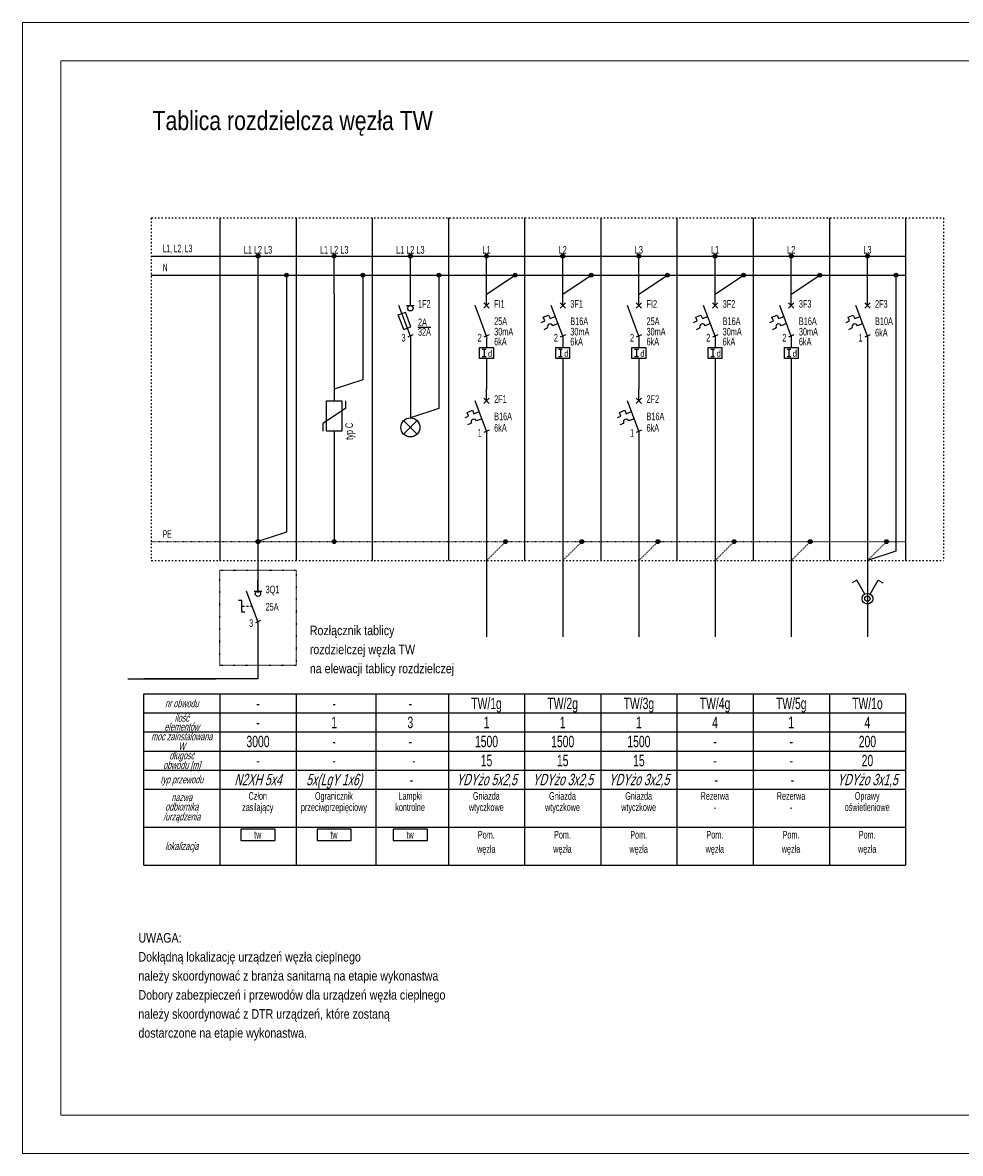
# Model space of a CAD drawing. Header units: millimetres. Extents: x 284606 to 628701, y -213781 to -93475.
# Tile 74 of 102: x 320340 to 322802, y -114389 to -111419. Entities that reach past the tile are written whole.
import ezdxf
from ezdxf.enums import TextEntityAlignment as Align

# ---------------------------------------------------------------- set-up
doc = ezdxf.new("R2010")
doc.units = ezdxf.units.MM
doc.linetypes.add('ACAD_ISO03W100', pattern=[30, 12, -18])
doc.linetypes.add('KRESKAKROPKA', pattern=[25.4, 12.7, -6.35, 0, -6.35])
doc.layers.get('0').update_dxf_attribs({"lineweight": 0})
for name, color, linetype in [('I-ee-aparaty', 6, 'Continuous'), ('I-ee-linie', 2, 'Continuous'), ('I-ee-oświetlenie', 6, 'Continuous')]:
    doc.layers.add(name, color=color, linetype=linetype)
doc.layers.add('I-ee-tekst', color=7, linetype='Continuous', lineweight=13)
doc.styles.add('ELPRO', font='arial.ttf')
doc.styles.add('KOSEL', font='simplex.shx')
doc.styles.get("Standard").update_dxf_attribs({"font": 'calibri.ttf'})

# ---------------------------------------------------------------- blocks, each defined once
blk = doc.blocks.new('polaczenie_elektryczne')
h = blk.add_hatch(color=256)
h.dxf.hatch_style = 1
edge = h.paths.add_edge_path()
edge.add_ellipse((35, 175), major_axis=(0.5, 0), ratio=1, start_angle=0, end_angle=360)
blk.add_circle((35, 175), 0.5)
at = {"color": 7, "style": 'ELPRO', "width": 0.6}
blk.add_attdef('NUMER_FAZY', text='', height=2, dxfattribs=at).set_placement((35, 175.66), align=Align.CENTER)
blk = doc.blocks.new('1F')
for p, q in [((115, 162), (115, 165)), ((115, 154), (112, 162)), ((114, 162), (116, 162)), ((111.84, 159.57), (113.71, 160.28)), ((113.29, 155.72), (111.84, 159.57)), ((115.16, 156.43), (113.71, 160.28)), ((113.29, 155.72), (115.16, 156.43)), ((116.99, 156.31), (120.35, 156.31)), ((115.69, 154.3), (114.31, 153.7)), ((115, 154), (115, 151))]:
    blk.add_line(p, q)
blk.add_circle((115, 161.3), 0.7)
at = {"color": 7, "style": 'KOSEL', "width": 0.6}
for tag, p in [('NUMER_APARATU', (117, 161.45)), ('PRAD_ZNAMIONOWY', (117, 156.59)), ('PODSTAWA_BEZPIECZNIKA', (117, 154.09))]:
    blk.add_attdef(tag, p, '', height=2, dxfattribs=at)
blk.add_attdef('ILOSC_BIEGUNOW', text='', height=2, dxfattribs=at).set_placement((113.74, 152.56), align=Align.RIGHT)
blk.add_attdef('NUMER_KATALOGOWY', text='', height=2, rotation=90, dxfattribs=at).set_placement((111.94, 151.91), align=Align.RIGHT)
blk = doc.blocks.new('lampka')
for p, q in [((93.23, -423.23), (96.77, -426.77)), ((93.23, -426.77), (96.77, -423.23))]:
    blk.add_line(p, q)
blk.add_circle((95, -425), 2.5)
at = {"color": 7, "style": 'ELPRO', "width": 0.6}
blk.add_attdef('NUMER_APARATU', text='', height=2, dxfattribs=at).set_placement((92.46, -422.38), align=Align.RIGHT)
blk = doc.blocks.new('ochronnik_typ_C')
for p, q in [((235, 140), (235, 137)), ((238, 137), (238, 135)), ((238, 135), (232, 131)), ((232, 131), (232, 129)), ((235, 129), (235, 126))]:
    blk.add_line(p, q)
blk.add_lwpolyline([(233, 137), (237, 137), (237, 129), (233, 129)], close=True)
at = {"color": 7, "style": 'ELPRO', "width": 0.6}
for tag, p in [('NUMER_KATALOGOWY', (231.14, 131.2)), ('TYP', (239.94, 131.2))]:
    blk.add_attdef(tag, text='', height=2, rotation=90, dxfattribs=at).set_placement(p, align=Align.RIGHT)
blk = doc.blocks.new('FI')
for p, q in [((175, 162), (175, 165)), ((175, 154), (172, 162)), ((174.29, 162.71), (175.71, 161.29)), ((174.29, 161.29), (175.71, 162.71)), ((175.69, 154.3), (174.31, 153.7)), ((175, 154), (175, 151)), ((173.89, 150.55), (174.89, 150.55)), ((174.89, 148.55), (173.89, 148.55)), ((174.39, 150.55), (174.39, 148.55)), ((175, 148.1), (175, 144))]:
    blk.add_line(p, q)
blk.add_lwpolyline([(173.19, 151), (176.81, 151), (176.81, 148.1), (173.19, 148.1)], close=True)
at = {"width": 0.8}
blk.add_text('d', height=1.75, dxfattribs=at).set_placement((175.39, 148.55))
at = {"color": 7, "style": 'ELPRO', "width": 0.6}
for tag, p in [('NUMER_APARATU', (177, 161.45)), ('PRAD_ZNAMIONOWY', (177, 156.89)), ('PRAD_ROZNICOWY', (177, 154.15)), ('ZWARCIOWA_ZDOLNOSC_LACZENIOWA', (177, 151.54))]:
    blk.add_attdef(tag, p, '', height=2, dxfattribs=at)
blk.add_attdef('ILOSC_BIEGUNOW', text='', height=2, dxfattribs=at).set_placement((173.74, 152.56), align=Align.RIGHT)
blk.add_attdef('NUMER_KATALOGOWY', text='', height=2, rotation=90, dxfattribs=at).set_placement((171.94, 151.91), align=Align.RIGHT)
blk = doc.blocks.new('2F')
for p, q in [((135, 162), (135, 165)), ((135, 154), (132, 162)), ((134.29, 162.71), (135.71, 161.29)), ((134.29, 161.29), (135.71, 162.71)), ((129.38, 157.59), (130.3, 157.99)), ((129.91, 158.91), (131.29, 159.5)), ((130.3, 157.99), (129.91, 158.91)), ((131.29, 159.5), (131.68, 158.58)), ((131.68, 158.58), (133.06, 159.17)), ((130.09, 155.72), (131.01, 156.11)), ((133.76, 157.29), (132.39, 156.7)), ((135.69, 154.3), (134.31, 153.7)), ((135, 154), (135, 151))]:
    blk.add_line(p, q)
blk.add_arc((131.7, 156.41), 0.75, 23.1986, 203.1986)
at = {"color": 7, "style": 'ELPRO', "width": 0.6}
for tag, p in [('NUMER_APARATU', (137, 161.45)), ('PRAD_ZNAMIONOWY', (137, 156.89)), ('ZWARCIOWA_ZDOLNOSC_LACZENIOWA', (137, 153.89))]:
    blk.add_attdef(tag, p, '', height=2, dxfattribs=at)
blk.add_attdef('ILOSC_BIEGUNOW', text='', height=2, dxfattribs=at).set_placement((133.74, 152.56), align=Align.RIGHT)
blk.add_attdef('NUMER_KATALOGOWY', text='', height=2, rotation=90, dxfattribs=at).set_placement((131.94, 151.91), align=Align.RIGHT)
blk = doc.blocks.new('3F')
for p, q in [((155, 162), (155, 165)), ((155, 154), (152, 162)), ((154.29, 162.71), (155.71, 161.29)), ((154.29, 161.29), (155.71, 162.71)), ((149.38, 157.59), (150.3, 157.99)), ((149.91, 158.91), (151.29, 159.5)), ((150.3, 157.99), (149.91, 158.91)), ((151.29, 159.5), (151.68, 158.58)), ((151.68, 158.58), (153.06, 159.17)), ((150.09, 155.72), (151.01, 156.11)), ((153.76, 157.29), (152.39, 156.7)), ((155.69, 154.3), (154.31, 153.7)), ((155, 154), (155, 151)), ((153.89, 150.55), (154.89, 150.55)), ((154.89, 148.55), (153.89, 148.55)), ((154.39, 150.55), (154.39, 148.55)), ((155, 148.1), (155, 144))]:
    blk.add_line(p, q)
blk.add_lwpolyline([(153.19, 151), (156.81, 151), (156.81, 148.1), (153.19, 148.1)], close=True)
blk.add_arc((151.7, 156.41), 0.75, 23.1986, 203.1986)
at = {"width": 0.8}
blk.add_text('d', height=1.75, dxfattribs=at).set_placement((155.39, 148.55))
at = {"color": 7, "style": 'ELPRO', "width": 0.6}
for tag, p in [('NUMER_APARATU', (157, 161.45)), ('PRAD_ZNAMIONOWY', (157, 156.89)), ('PRAD_ROZNICOWY', (157, 154.15)), ('ZWARCIOWA_ZDOLNOSC_LACZENIOWA', (157, 151.54))]:
    blk.add_attdef(tag, p, '', height=2, dxfattribs=at)
blk.add_attdef('ILOSC_BIEGUNOW', text='', height=2, dxfattribs=at).set_placement((153.74, 152.56), align=Align.RIGHT)
blk.add_attdef('NUMER_KATALOGOWY', text='', height=2, rotation=90, dxfattribs=at).set_placement((151.94, 151.91), align=Align.RIGHT)
blk = doc.blocks.new('wyl_swiecz_IP44')
for p, q in [((26550, 26446), (26463, 26396)), ((26700, 26187), (26550, 26446)), ((26800, 26187), (26950, 26446)), ((26950, 26446), (27037, 26396))]:
    blk.add_line(p, q)
for radius in [100, 50]:
    blk.add_circle((26750, 26100), radius)
blk = doc.blocks.new('3Q')
for p, q in [((55, 162), (55, 165)), ((55, 154), (52, 162)), ((54, 162), (56, 162)), ((50.73, 156.5), (50.73, 159.5)), ((55.69, 154.3), (54.31, 153.7)), ((55, 154), (55, 151))]:
    blk.add_line(p, q)
at = {"linetype": 'KRESKAKROPKA', "ltscale": 0.04}
blk.add_lwpolyline([(53.5, 158), (50.73, 158)], dxfattribs=at)
blk.add_circle((55, 161.3), 0.7)
at = {"color": 7, "style": 'ELPRO', "width": 0.6}
for tag, p in [('NUMER_APARATU', (57, 161.45)), ('PRAD_ZNAMIONOWY', (57, 156.89)), ('ZWARCIOWA_ZDOLNOSC_LACZENIOWA', (57, 153.89))]:
    blk.add_attdef(tag, p, '', height=2, dxfattribs=at)
blk.add_attdef('ILOSC_BIEGUNOW', text='', height=2, dxfattribs=at).set_placement((53.74, 152.56), align=Align.RIGHT)
blk.add_attdef('NUMER_KATALOGOWY', text='', height=2, rotation=90, dxfattribs=at).set_placement((51.94, 151.91), align=Align.RIGHT)

msp = doc.modelspace()

# ---------------------------------------------------------------- linework, layer by layer
for p, q in [((324540.2, -111419.1), (320340.2, -111419.1)), ((320340.2, -111419.1), (320340.2, -114389.1)), ((320340.2, -114389.1), (324540.2, -114389.1))]:
    msp.add_line(p, q)
msp.add_lwpolyline([(324440.2, -111519.1), (320440.2, -111519.1), (320440.2, -114289.1), (324440.2, -114289.1)], close=True)
at = {"layer": 'I-ee-linie', "color": 7, "linetype": 'ACAD_ISO03W100', "ltscale": 0.3}
for p, q in [((320678, -111932.3), (322758.1, -111932.3)), ((320678, -111932.3), (320678, -112832.3)), ((322758.1, -111932.3), (322758.1, -112832.3)), ((320678, -112832.3), (322758.1, -112832.3))]:
    msp.add_line(p, q, dxfattribs=at)
at = {"layer": 'I-ee-linie', "color": 252}
for p, q in [((320858.1, -111932.3), (320858.1, -112832.3)), ((321058.1, -111932.3), (321058.1, -112832.3)), ((321258.1, -111932.3), (321258.1, -112832.3)), ((321458.1, -111932.3), (321458.1, -112832.3)), ((321458.1, -111932.3), (321458.1, -112832.3)), ((321458.1, -111932.3), (321458.1, -112832.3)), ((321658.1, -111932.3), (321658.1, -112832.3)), ((321858.1, -111932.3), (321858.1, -112832.3)), ((322058.1, -111932.3), (322058.1, -112832.3)), ((322258.1, -111932.3), (322258.1, -112832.3)), ((322458.1, -111932.3), (322458.1, -112832.3)), ((322658.1, -111932.3), (322658.1, -112832.3))]:
    msp.add_line(p, q, dxfattribs=at)
at = {"layer": 'I-ee-linie', "color": 5}
for p, q in [((320678, -112032.3), (322658.1, -112032.3)), ((320678, -112082.3), (322658.1, -112082.3))]:
    msp.add_line(p, q, dxfattribs=at)
at = {"layer": 'I-ee-linie'}
for p, q in [((320958.1, -112032.3), (320958.1, -112162.3)), ((321158.1, -112132.3), (321158.1, -112032.3)), ((321358.1, -112132.3), (321358.1, -112032.3)), ((321558.1, -112132.3), (321558.1, -112032.3)), ((321758.1, -112132.3), (321758.1, -112032.3)), ((321958.1, -112132.3), (321958.1, -112032.3)), ((322158.1, -112132.3), (322158.1, -112032.3)), ((322358.1, -112132.3), (322358.1, -112032.3)), ((322558.1, -112132.3), (322558.1, -112032.3)), ((321033.1, -112082.3), (321033.1, -112757.3)), ((321233.1, -112082.3), (321233.1, -112357.3)), ((321433.1, -112082.3), (321433.1, -112432.3)), ((321558.1, -112132.3), (321633.1, -112082.3)), ((321758.1, -112132.3), (321833.1, -112082.3)), ((321958.1, -112132.3), (322033.1, -112082.3)), ((322158.1, -112132.3), (322233.1, -112082.3)), ((322358.1, -112132.3), (322433.1, -112082.3)), ((322633.1, -112082.3), (322633.1, -112807.3)), ((321158.1, -112132.3), (321158.1, -112382.3)), ((320958.1, -112162.3), (320958.1, -112916.9)), ((321358.1, -112272.3), (321358.1, -112457.3)), ((322558.1, -112272.3), (322558.1, -113032.3)), ((321558.1, -112342.3), (321558.1, -112382.3)), ((321758.1, -112342.3), (321758.1, -113032.3)), ((321958.1, -112342.3), (321958.1, -112382.3)), ((322158.1, -112342.3), (322158.1, -113032.3)), ((322358.1, -112342.3), (322358.1, -113032.3)), ((321233.1, -112357.3), (321158.1, -112382.3)), ((321433.1, -112432.3), (321358.1, -112457.3)), ((321158.1, -112522.3), (321158.1, -112782.3)), ((321558.1, -112522.3), (321558.1, -113032.3)), ((321958.1, -112522.3), (321958.1, -113032.3)), ((321033.1, -112757.3), (320958.1, -112782.3)), ((322633.1, -112807.3), (322558.1, -112832.3)), ((322558.1, -112857.3), (322558.1, -113032.3)), ((320958.1, -112992.3), (320958.1, -113142.7)), ((320958.1, -113022.3), (320958.1, -113142.7)), ((320616.3, -113142.7), (320847.4, -113142.7)), ((320958.1, -113142.7), (320658.1, -113142.7))]:
    msp.add_line(p, q, dxfattribs=at)
at = {"layer": 'I-ee-linie', "color": 6, "linetype": 'ACAD_ISO03W100', "ltscale": 0.1}
for p, q in [((320678, -112782.3), (322658.1, -112782.3)), ((321608.1, -112782.3), (321558.1, -112832.3)), ((321808.1, -112782.3), (321758.1, -112832.3)), ((322008.1, -112782.3), (321958.1, -112832.3)), ((322208.1, -112782.3), (322158.1, -112832.3)), ((322408.1, -112782.3), (322358.1, -112832.3)), ((322608.1, -112782.3), (322558.1, -112832.3))]:
    msp.add_line(p, q, dxfattribs=at)
at = {"layer": 'I-ee-linie', "color": 6}
for p, q in [((320915.4, -112937.3), (320907.3, -112937.3)), ((320923.5, -112967.3), (320915.4, -112967.3))]:
    msp.add_line(p, q, dxfattribs=at)
at = {"layer": 'I-ee-linie', "color": 7}
for p, q in [((320658.1, -113632.3), (320658.1, -113182.3)), ((320658.1, -113182.3), (322658.1, -113182.3)), ((320858.1, -113182.3), (320858.1, -113632.3)), ((321058.1, -113182.3), (321058.1, -113632.3)), ((321267.2, -113182.3), (321267.2, -113632.3)), ((321458.1, -113182.3), (321458.1, -113632.3)), ((321458.1, -113182.3), (321458.1, -113632.3)), ((321658.1, -113182.3), (321658.1, -113632.3)), ((321858.1, -113182.3), (321858.1, -113632.3)), ((322058.1, -113182.3), (322058.1, -113632.3)), ((322258.1, -113182.3), (322258.1, -113632.3)), ((322458.1, -113182.3), (322458.1, -113632.3)), ((322658.1, -113182.3), (322658.1, -113632.3)), ((320658.1, -113232.3), (322658.1, -113232.3)), ((320658.1, -113282.3), (322658.1, -113282.3)), ((320658.1, -113332.3), (322658.1, -113332.3)), ((320658.1, -113382.3), (322658.1, -113382.3)), ((320658.1, -113432.3), (322658.1, -113432.3)), ((320658.1, -113532.3), (322658.1, -113532.3)), ((320658.1, -113632.3), (322658.1, -113632.3))]:
    msp.add_line(p, q, dxfattribs=at)
at = {"layer": 'I-ee-linie', "color": 7, "linetype": 'ACAD_ISO03W100', "ltscale": 0.09}
msp.add_lwpolyline([(320858.1, -112857.3), (321058.1, -112857.3), (321058.1, -113107.3), (320858.1, -113107.3)], close=True, dxfattribs=at)
at = {"layer": 'I-ee-linie', "color": 7}
for points in [[(320913.1, -113537.3), (320913.1, -113567.3), (321003.1, -113567.3), (321003.1, -113537.3)], [(321113.1, -113537.3), (321113.1, -113567.3), (321203.1, -113567.3), (321203.1, -113537.3)], [(321313.1, -113537.3), (321313.1, -113567.3), (321403.1, -113567.3), (321403.1, -113537.3)]]:
    msp.add_lwpolyline(points, close=True, dxfattribs=at)

# ---------------------------------------------------------------- block references
at = {"layer": 'I-ee-aparaty'}
ref = msp.add_blockref('1F', (320208.1, -113782.3), dxfattribs=dict(at, xscale=10, yscale=10, zscale=10))
ref.add_attrib('NUMER_APARATU', '1F2', (321378.1, -112167.9), dxfattribs={"layer": '0', "color": 7, "height": 20, "style": 'ELPRO', "width": 0.6})
ref.add_attrib('PODSTAWA_BEZPIECZNIKA', '32A', (321378.1, -112241.4), dxfattribs={"layer": '0', "color": 7, "height": 20, "style": 'ELPRO', "width": 0.6})
ref.add_attrib('PRAD_ZNAMIONOWY', '2A', (321378.1, -112216.4), dxfattribs={"layer": '0', "color": 7, "height": 20, "style": 'ELPRO', "width": 0.6})
ref.add_attrib('ILOSC_BIEGUNOW', '3', dxfattribs={"layer": '0', "color": 7, "height": 20, "style": 'ELPRO', "width": 0.6}).set_placement((321345.5, -112256.7), align=Align.RIGHT)
ref = msp.add_blockref('FI', (319808.1, -113782.3), dxfattribs=dict(at, xscale=10, yscale=10, zscale=10))
ref.add_attrib('PRAD_ZNAMIONOWY', '25A', (321578.1, -112213.4), dxfattribs={"layer": '0', "color": 7, "height": 20, "style": 'ELPRO', "width": 0.6})
ref.add_attrib('ZWARCIOWA_ZDOLNOSC_LACZENIOWA', '6kA', (321578.1, -112267), dxfattribs={"layer": '0', "color": 7, "height": 20, "style": 'ELPRO', "width": 0.6})
ref.add_attrib('NUMER_APARATU', 'FI1', (321578.1, -112167.9), dxfattribs={"layer": '0', "color": 7, "height": 20, "style": 'ELPRO', "width": 0.6})
ref.add_attrib('PRAD_ROZNICOWY', '30mA', (321578.1, -112240.9), dxfattribs={"layer": '0', "color": 7, "height": 20, "style": 'ELPRO', "width": 0.6})
ref.add_attrib('ILOSC_BIEGUNOW', '2', dxfattribs={"layer": '0', "color": 7, "height": 20, "style": 'ELPRO', "width": 0.6}).set_placement((321545.5, -112256.7), align=Align.RIGHT)
ref = msp.add_blockref('3F', (320208.1, -113782.3), dxfattribs=dict(at, xscale=10, yscale=10, zscale=10))
ref.add_attrib('PRAD_ROZNICOWY', '30mA', (321778.1, -112240.9), dxfattribs={"layer": '0', "color": 7, "height": 20, "style": 'ELPRO', "width": 0.6})
ref.add_attrib('NUMER_APARATU', '3F1', (321778.1, -112167.9), dxfattribs={"layer": '0', "color": 7, "height": 20, "style": 'ELPRO', "width": 0.6})
ref.add_attrib('ZWARCIOWA_ZDOLNOSC_LACZENIOWA', '6kA', (321778.1, -112267), dxfattribs={"layer": '0', "color": 7, "height": 20, "style": 'ELPRO', "width": 0.6})
ref.add_attrib('PRAD_ZNAMIONOWY', 'B16A', (321778.1, -112213.4), dxfattribs={"layer": '0', "color": 7, "height": 20, "style": 'ELPRO', "width": 0.6})
ref.add_attrib('ILOSC_BIEGUNOW', '2', dxfattribs={"layer": '0', "color": 7, "height": 20, "style": 'ELPRO', "width": 0.6}).set_placement((321745.5, -112256.7), align=Align.RIGHT)
ref = msp.add_blockref('FI', (320208.1, -113782.3), dxfattribs=dict(at, xscale=10, yscale=10, zscale=10))
ref.add_attrib('PRAD_ZNAMIONOWY', '25A', (321978.1, -112213.4), dxfattribs={"layer": '0', "color": 7, "height": 20, "style": 'ELPRO', "width": 0.6})
ref.add_attrib('ZWARCIOWA_ZDOLNOSC_LACZENIOWA', '6kA', (321978.1, -112267), dxfattribs={"layer": '0', "color": 7, "height": 20, "style": 'ELPRO', "width": 0.6})
ref.add_attrib('NUMER_APARATU', 'FI2', (321978.1, -112167.9), dxfattribs={"layer": '0', "color": 7, "height": 20, "style": 'ELPRO', "width": 0.6})
ref.add_attrib('PRAD_ROZNICOWY', '30mA', (321978.1, -112240.9), dxfattribs={"layer": '0', "color": 7, "height": 20, "style": 'ELPRO', "width": 0.6})
ref.add_attrib('ILOSC_BIEGUNOW', '2', dxfattribs={"layer": '0', "color": 7, "height": 20, "style": 'ELPRO', "width": 0.6}).set_placement((321945.5, -112256.7), align=Align.RIGHT)
ref = msp.add_blockref('3F', (320608.1, -113782.3), dxfattribs=dict(at, xscale=10, yscale=10, zscale=10))
ref.add_attrib('PRAD_ROZNICOWY', '30mA', (322178.1, -112240.9), dxfattribs={"layer": '0', "color": 7, "height": 20, "style": 'ELPRO', "width": 0.6})
ref.add_attrib('NUMER_APARATU', '3F2', (322178.1, -112167.9), dxfattribs={"layer": '0', "color": 7, "height": 20, "style": 'ELPRO', "width": 0.6})
ref.add_attrib('ZWARCIOWA_ZDOLNOSC_LACZENIOWA', '6kA', (322178.1, -112267), dxfattribs={"layer": '0', "color": 7, "height": 20, "style": 'ELPRO', "width": 0.6})
ref.add_attrib('PRAD_ZNAMIONOWY', 'B16A', (322178.1, -112213.4), dxfattribs={"layer": '0', "color": 7, "height": 20, "style": 'ELPRO', "width": 0.6})
ref.add_attrib('ILOSC_BIEGUNOW', '2', dxfattribs={"layer": '0', "color": 7, "height": 20, "style": 'ELPRO', "width": 0.6}).set_placement((322145.5, -112256.7), align=Align.RIGHT)
ref = msp.add_blockref('3F', (320808.1, -113782.3), dxfattribs=dict(at, xscale=10, yscale=10, zscale=10))
ref.add_attrib('PRAD_ROZNICOWY', '30mA', (322378.1, -112240.9), dxfattribs={"layer": '0', "color": 7, "height": 20, "style": 'ELPRO', "width": 0.6})
ref.add_attrib('NUMER_APARATU', '3F3', (322378.1, -112167.9), dxfattribs={"layer": '0', "color": 7, "height": 20, "style": 'ELPRO', "width": 0.6})
ref.add_attrib('ZWARCIOWA_ZDOLNOSC_LACZENIOWA', '6kA', (322378.1, -112267), dxfattribs={"layer": '0', "color": 7, "height": 20, "style": 'ELPRO', "width": 0.6})
ref.add_attrib('PRAD_ZNAMIONOWY', 'B16A', (322378.1, -112213.4), dxfattribs={"layer": '0', "color": 7, "height": 20, "style": 'ELPRO', "width": 0.6})
ref.add_attrib('ILOSC_BIEGUNOW', '2', dxfattribs={"layer": '0', "color": 7, "height": 20, "style": 'ELPRO', "width": 0.6}).set_placement((322345.5, -112256.7), align=Align.RIGHT)
ref = msp.add_blockref('2F', (321208.1, -113782.3), dxfattribs=dict(at, xscale=10, yscale=10, zscale=10))
ref.add_attrib('NUMER_APARATU', '2F3', (322578.1, -112167.9), dxfattribs={"layer": '0', "color": 7, "height": 20, "style": 'ELPRO', "width": 0.6})
ref.add_attrib('ZWARCIOWA_ZDOLNOSC_LACZENIOWA', '6kA', (322578.1, -112243.4), dxfattribs={"layer": '0', "color": 7, "height": 20, "style": 'ELPRO', "width": 0.6})
ref.add_attrib('PRAD_ZNAMIONOWY', 'B10A', (322578.1, -112213.4), dxfattribs={"layer": '0', "color": 7, "height": 20, "style": 'ELPRO', "width": 0.6})
ref.add_attrib('ILOSC_BIEGUNOW', '1', dxfattribs={"layer": '0', "color": 7, "height": 20, "style": 'ELPRO', "width": 0.6}).set_placement((322545.5, -112256.7), align=Align.RIGHT)
ref = msp.add_blockref('ochronnik_typ_C', (318808.1, -113782.3), dxfattribs=dict(at, xscale=10, yscale=10, zscale=10))
ref.add_attrib('TYP', 'typ C', dxfattribs={"layer": '0', "color": 7, "height": 20, "rotation": 90, "style": 'ELPRO', "width": 0.6}).set_placement((321207.5, -112470.3), align=Align.RIGHT)
ref = msp.add_blockref('2F', (320208.1, -114032.3), dxfattribs=dict(at, xscale=10, yscale=10, zscale=10))
ref.add_attrib('NUMER_APARATU', '2F1', (321578.1, -112417.9), dxfattribs={"layer": '0', "color": 7, "height": 20, "style": 'ELPRO', "width": 0.6})
ref.add_attrib('ZWARCIOWA_ZDOLNOSC_LACZENIOWA', '6kA', (321578.1, -112493.4), dxfattribs={"layer": '0', "color": 7, "height": 20, "style": 'ELPRO', "width": 0.6})
ref.add_attrib('PRAD_ZNAMIONOWY', 'B16A', (321578.1, -112463.4), dxfattribs={"layer": '0', "color": 7, "height": 20, "style": 'ELPRO', "width": 0.6})
ref.add_attrib('ILOSC_BIEGUNOW', '1', dxfattribs={"layer": '0', "color": 7, "height": 20, "style": 'ELPRO', "width": 0.6}).set_placement((321545.5, -112506.7), align=Align.RIGHT)
ref = msp.add_blockref('2F', (320608.1, -114032.3), dxfattribs=dict(at, xscale=10, yscale=10, zscale=10))
ref.add_attrib('NUMER_APARATU', '2F2', (321978.1, -112417.9), dxfattribs={"layer": '0', "color": 7, "height": 20, "style": 'ELPRO', "width": 0.6})
ref.add_attrib('ZWARCIOWA_ZDOLNOSC_LACZENIOWA', '6kA', (321978.1, -112493.4), dxfattribs={"layer": '0', "color": 7, "height": 20, "style": 'ELPRO', "width": 0.6})
ref.add_attrib('PRAD_ZNAMIONOWY', 'B16A', (321978.1, -112463.4), dxfattribs={"layer": '0', "color": 7, "height": 20, "style": 'ELPRO', "width": 0.6})
ref.add_attrib('ILOSC_BIEGUNOW', '1', dxfattribs={"layer": '0', "color": 7, "height": 20, "style": 'ELPRO', "width": 0.6}).set_placement((321945.5, -112506.7), align=Align.RIGHT)
at = {"layer": 'I-ee-aparaty', "xscale": 10, "yscale": 10, "zscale": 10}
msp.add_blockref('lampka', (320408.1, -108232.3), dxfattribs=at)
at = {"layer": 'I-ee-aparaty'}
ref = msp.add_blockref('3Q', (320408.1, -114532.3), dxfattribs=dict(at, xscale=10, yscale=10, zscale=10))
ref.add_attrib('NUMER_APARATU', '3Q1', (320978.1, -112917.9), dxfattribs={"layer": '0', "color": 7, "height": 20, "style": 'ELPRO', "width": 0.6})
ref.add_attrib('PRAD_ZNAMIONOWY', '25A', (320978.1, -112963.4), dxfattribs={"layer": '0', "color": 7, "height": 20, "style": 'ELPRO', "width": 0.6})
ref.add_attrib('ILOSC_BIEGUNOW', '3', dxfattribs={"layer": '0', "color": 7, "height": 20, "style": 'ELPRO', "width": 0.6}).set_placement((320945.5, -113006.7), align=Align.RIGHT)
at = {"layer": 'I-ee-linie', "xscale": 10, "yscale": 10, "zscale": 10}
for p, values in [((320608.1, -113782.3), {'NUMER_FAZY': 'L1 L2 L3'}), ((320808.1, -113782.3), {'NUMER_FAZY': 'L1 L2 L3'}), ((321008.1, -113782.3), {'NUMER_FAZY': 'L1 L2 L3'}), ((321208.1, -113782.3), {'NUMER_FAZY': 'L1'}), ((321408.1, -113782.3), {'NUMER_FAZY': 'L2'}), ((321608.1, -113782.3), {'NUMER_FAZY': 'L3'}), ((321808.1, -113782.3), {'NUMER_FAZY': 'L1'}), ((322008.1, -113782.3), {'NUMER_FAZY': 'L2'}), ((322208.1, -113782.3), {'NUMER_FAZY': 'L3'})]:
    msp.add_blockref('polaczenie_elektryczne', p, dxfattribs=at).add_auto_attribs(values)
for p in [(320683.1, -113832.3), (320883.1, -113832.3), (321083.1, -113832.3), (321283.1, -113832.3), (321483.1, -113832.3), (321683.1, -113832.3), (321883.1, -113832.3), (322083.1, -113832.3), (322283.1, -113832.3), (320608.1, -114532.3), (320808.1, -114532.3), (321258.1, -114532.3), (321458.1, -114532.3), (321658.1, -114532.3), (321858.1, -114532.3), (322058.1, -114532.3), (322258.1, -114532.3)]:
    msp.add_blockref('polaczenie_elektryczne', p, dxfattribs=at)
at = {"layer": 'I-ee-oświetlenie', "xscale": 0.14, "yscale": 0.14, "zscale": 0.14}
msp.add_blockref('wyl_swiecz_IP44', (318813.1, -116586.3), dxfattribs=at)

# ---------------------------------------------------------------- texts
at = {"layer": 'I-ee-tekst', "style": 'ELPRO'}
for s, height, width, p in [('Tablica rozdzielcza węzła TW', 50, 0.8, (320681.2, -111701.4)), ('L1, L2, L3', 20, 0.5, (320708.1, -112022.3)), ('N', 20, 0.5, (320708.1, -112072.3)), ('PE', 20, 0.5, (320708.1, -112772.3)), ('Rozłącznik tablicy', 25, 0.8, (321094.2, -113028)), ('rozdzielczej węzła TW', 25, 0.8, (321094.2, -113078)), ('na elewacji tablicy rozdzielczej', 25, 0.8, (321094.2, -113128)), ('UWAGA:', 25, 0.8, (320644.2, -113835.3)), ('Dokłądną lokalizację urządzeń węzła cieplnego', 25, 0.8, (320644.2, -113885.3)), ('należy skoordynować z branża sanitarną na etapie wykonastwa', 25, 0.8, (320644.2, -113935.3)), ('Dobory zabezpieczeń i przewodów dla urządzeń węzła cieplnego', 25, 0.8, (320644.2, -113985.3)), ('należy skoordynować z DTR urządzeń, które zostaną ', 25, 0.8, (320644.2, -114035.3)), ('dostarczone na etapie wykonastwa.', 25, 0.8, (320644.2, -114085.3))]:
    msp.add_text(s, height=height, dxfattribs=dict(at, width=width)).set_placement(p)
at = {"layer": 'I-ee-tekst', "color": 6, "style": 'ELPRO', "oblique": 15, "width": 0.65}
for s, height, p in [('nr obwodu', 20, (320758.1, -113207.3)), ('ilość', 20, (320758.1, -113245.3)), ('elementów', 20, (320758.1, -113268.8)), ('moc zainstalowana', 20, (320758.1, -113294.1)), ('długość', 20, (320758.1, -113344.1)), ('W', 20, (320758.1, -113319.3)), ('obwodu [m]', 20, (320758.1, -113369.3)), ('N2XH 5x4', 30, (320958.1, -113407.3)), ('5x(LgY 1x6)', 30, (321158.1, -113407.3)), ('YDYżo 5x2,5', 30, (321558.1, -113407.3)), ('YDYżo 3x2,5', 30, (321758.1, -113407.3)), ('YDYżo 3x2,5', 30, (321958.1, -113407.3)), ('YDYżo 3x1,5', 30, (322558.1, -113407.3)), ('typ przewodu', 20, (320758.1, -113407.3)), ('-', 30, (321358.1, -113407.3)), ('-', 30, (322158.1, -113407.3)), ('-', 30, (322358.1, -113407.3)), ('nazwa', 20, (320758.1, -113453.9)), ('odbiornika', 20, (320758.1, -113478.7)), ('/urządzenia', 20, (320758.1, -113504.7)), ('lokalizacja', 20, (320758.1, -113582.3))]:
    msp.add_text(s, height=height, dxfattribs=at).set_placement(p, align=Align.MIDDLE_CENTER)
at = {"layer": 'I-ee-tekst', "color": 6, "style": 'ELPRO', "width": 0.65}
for s, p in [('-', (320958.1, -113207.3)), ('-', (321158.1, -113207.3)), ('-', (321358.1, -113207.3)), ('TW/1g', (321558.1, -113207.3)), ('TW/2g', (321758.1, -113207.3)), ('TW/3g', (321958.1, -113207.3)), ('TW/4g', (322158.1, -113207.3)), ('TW/5g', (322358.1, -113207.3)), ('TW/1o', (322558.1, -113207.3))]:
    msp.add_text(s, height=30, dxfattribs=at).set_placement(p, align=Align.MIDDLE_CENTER)
at = {"layer": 'I-ee-tekst', "style": 'ELPRO', "width": 0.65}
for s, height, p in [('1', 30, (321158.1, -113257.3)), ('3', 30, (321358.1, -113257.3)), ('1', 30, (321558.1, -113257.3)), ('1', 30, (321758.1, -113257.3)), ('1', 30, (321958.1, -113257.3)), ('4', 30, (322158.1, -113257.3)), ('1', 30, (322358.1, -113257.3)), ('4', 30, (322558.1, -113257.3)), ('-', 30, (320958.1, -113257.3)), ('3000', 30, (320958.1, -113307.3)), ('1500', 30, (321558.1, -113307.3)), ('1500', 30, (321758.1, -113307.3)), ('1500', 30, (321958.1, -113307.3)), ('200', 30, (322558.1, -113307.3)), ('-', 30, (321158.1, -113307.3)), ('-', 30, (321358.1, -113307.3)), ('-', 30, (322158.1, -113307.3)), ('-', 30, (322358.1, -113307.3)), ('-', 30, (320958.1, -113357.3)), ('-', 30, (321158.1, -113357.3)), ('-', 30, (321367.2, -113357.3)), ('15', 30, (321558.1, -113357.3)), ('15', 30, (321758.1, -113357.3)), ('15', 30, (321958.1, -113357.3)), ('-', 30, (322158.1, -113357.3)), ('-', 30, (322358.1, -113357.3)), ('20', 30, (322558.1, -113357.3)), ('Człon', 20, (320957.5, -113450.4)), ('Ogranicznik', 20, (321157.5, -113450.4)), ('Lampki', 20, (321357.5, -113450.4)), ('Gniazda', 20, (321557.5, -113450.4)), ('Gniazda', 20, (321757.5, -113450.4)), ('Gniazda', 20, (321957.5, -113450.4)), ('Rezerwa', 20, (322157.5, -113450.4)), ('Rezerwa', 20, (322357.5, -113450.4)), ('Oprawy', 20, (322557.5, -113450.4)), ('zasilający', 20, (320957.5, -113479.9)), ('przeciwprzepięciowy', 20, (321157.5, -113479.9)), ('kontrolne', 20, (321357.5, -113479.9)), ('wtyczkowe', 20, (321557.5, -113479.9)), ('wtyczkowe', 20, (321757.5, -113479.9)), ('wtyczkowe', 20, (321957.5, -113479.9)), ('-', 20, (322157.5, -113479.9)), ('-', 20, (322357.5, -113479.9)), ('oświetleniowe', 20, (322557.5, -113479.9)), ('Pom.', 20, (321557.5, -113552.3)), ('Pom.', 20, (321757.5, -113552.3)), ('Pom.', 20, (321957.5, -113552.3)), ('Pom.', 20, (322157.5, -113552.3)), ('Pom.', 20, (322357.5, -113552.3)), ('Pom.', 20, (322557.5, -113552.3)), ('tw', 20, (320957.5, -113552.3)), ('tw', 20, (321157.5, -113552.3)), ('tw', 20, (321357.5, -113552.3)), ('węzła', 20, (321557.5, -113589.7)), ('węzła', 20, (321757.5, -113589.7)), ('węzła', 20, (321957.5, -113589.7)), ('węzła', 20, (322157.5, -113589.7)), ('węzła', 20, (322357.5, -113589.7)), ('węzła', 20, (322557.5, -113589.7))]:
    msp.add_text(s, height=height, dxfattribs=at).set_placement(p, align=Align.MIDDLE_CENTER)

doc.saveas('drawing.dxf')
